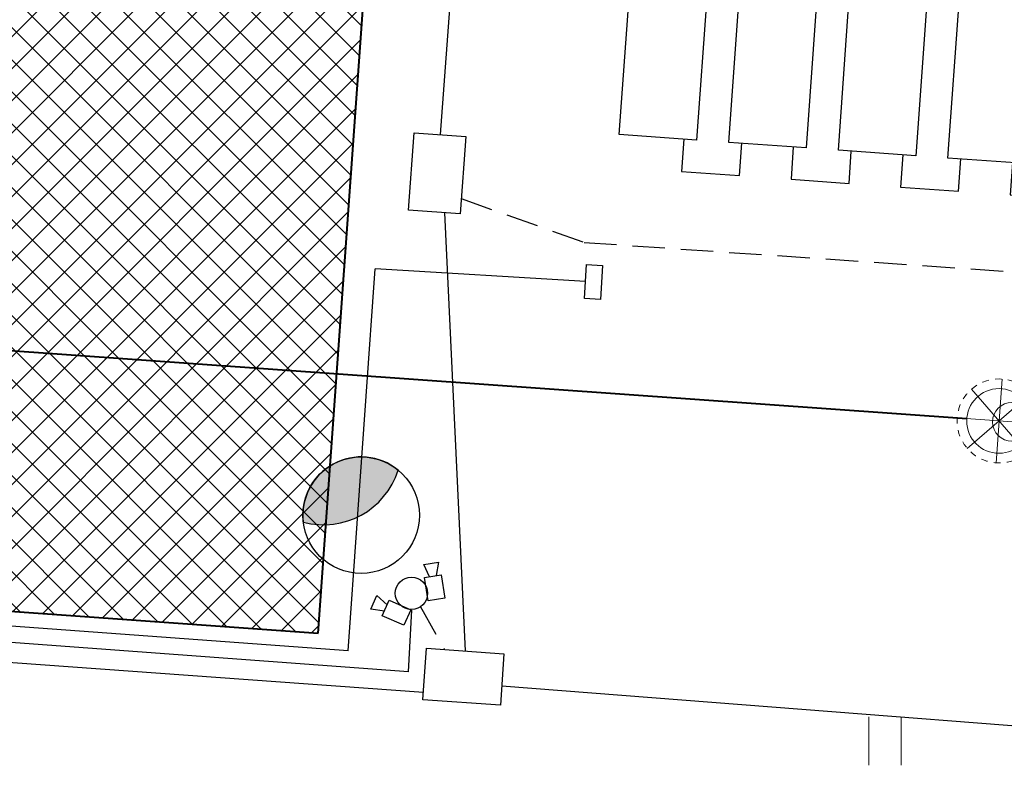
# Model space of a CAD drawing. Header units: metres. Extents: x 3 to 207, y 3 to 145.
# Tile 12 of 19: x 107 to 122, y 73 to 84. Entities that reach past the tile are written whole.
import ezdxf

# ---------------------------------------------------------------- set-up
doc = ezdxf.new("R2010")
doc.units = ezdxf.units.M
doc.header["$MEASUREMENT"] = 0
doc.linetypes.add('( Dashed )', pattern=[0.75, 0.5, -0.25])
doc.linetypes.add('DASHEDX2', pattern=[1.5, 1, -0.5])
for name, color, linetype, lineweight in [('D_kraweznik_12cm', 7, 'Continuous', 40), ('D_obrzeze_5cm', 200, 'Continuous', 13), ('GUPIKP', 9, 'Continuous', 0), ('lampy', 30, 'Continuous', 30), ('PRIMETECH - kan_deszcz_graw', 74, 'EST---KD---', 30), ('PRIMETECH - kan_san_graw_instalacje_zewn', 19, 'EST---KS---', 40), ('PROJ. OŚWIETLENIE', 30, 'Continuous', 30), ('PROJ. SIEĆ KABLOWA NN', 10, 'Continuous', 30), ('Teletechnika monitoring', 30, 'Continuous', 0), ('Teletechnika wewnętrzna', 30, 'Continuous', 0)]:
    doc.layers.add(name, color=color, linetype=linetype, lineweight=lineweight)
doc.layers.add('D_szraf_nawierzchnia_jezdnia_kostka', color=7, linetype='Continuous', lineweight=0, true_color=0xc0c0c0)
doc.styles.add('EST_SWK_1_500__', font='arial.ttf', dxfattribs={"height": 1})
doc.styles.get("Standard").update_dxf_attribs({"font": 'txt.shx'})
doc.linetypes.add('COMM_LINE', pattern='A,0.5,-0.15,["COMM  ",Standard,S=0.09,R=0,X=-0.1,Y=-0.05],-0.36', length=1.01)
doc.linetypes.add('EST---KD---', pattern='A,2.5,-0.22,["kd",EST_SWK_1_500__,S=1,R=0,X=0,Y=-0.36],-1.6', length=4.32)
doc.linetypes.add('EST---KS---', pattern='A,2.5,-0.22,["ks",EST_SWK_1_500__,S=1,R=0,X=0,Y=-0.36],-1.6', length=4.32)
doc.linetypes.add('EST-_-KSI-_-', pattern='A,1,-0.5,1,-0.22,["ksi",EST_SWK_1_500__,S=1,R=0,X=0,Y=-0.36],-1.85', length=4.57)

# ---------------------------------------------------------------- blocks, each defined once
blk = doc.blocks.new('PROJ. LAMPA OSW (1 500)')
at = {"layer": 'lampy'}
blk.add_hatch(color=256, dxfattribs=at).paths.add_polyline_path([(-1.635, -0.76, 0.675973), (1.706, -0.583, 0.401688), (-1.635, -0.76)])
at = {"layer": 'lampy', "flags": 128}
blk.add_lwpolyline([(-1.635, -0.76, 0.675973), (1.706, -0.583, 0.401688), (-1.635, -0.76)], format="xyb", close=True, dxfattribs=at)
at = {"layer": 'lampy'}
blk.add_circle((0, 0), 1.803, dxfattribs=at)
blk = doc.blocks.new('A$C698B4942')
at = {"layer": 'PRIMETECH - kan_san_graw_instalacje_zewn', "color": 7, "linetype": 'Continuous', "lineweight": 13}
for p, q in [((0.604, 0.002), (0.696, 1.298)), ((0.159, 0.224), (1.141, 1.076)), ((1.076, 0.159), (0.224, 1.141)), ((0.002, 0.696), (1.298, 0.604))]:
    blk.add_line(p, q, dxfattribs=at)
at = {"layer": 'PRIMETECH - kan_san_graw_instalacje_zewn', "color": 7, "linetype": 'DASHEDX2', "lineweight": 13, "ltscale": 0.1}
blk.add_circle((0.65, 0.65), 0.65, dxfattribs=at)
at = {"layer": 'PRIMETECH - kan_san_graw_instalacje_zewn', "color": 7, "linetype": 'Continuous', "lineweight": 13}
for centre, radius in [((0.65, 0.65), 0.5), ((0.849, 0.636), 0.3)]:
    blk.add_circle(centre, radius, dxfattribs=at)
blk = doc.blocks.new('A$C699C70D6')
at = {"layer": 'PRIMETECH - kan_deszcz_graw', "color": 7, "linetype": 'Continuous', "lineweight": 30}
for p, q in [((-5.222, 7.19), (-5.137, 8.387)), ((-5.137, 8.387), (6.833, 7.533)), ((6.833, 7.533), (6.747, 6.336)), ((6.747, 6.336), (-5.222, 7.19)), ((-5.343, 5.494), (-5.258, 6.691)), ((-5.258, 6.691), (6.712, 5.837)), ((6.712, 5.837), (6.626, 4.64)), ((6.626, 4.64), (-5.343, 5.494)), ((-5.464, 3.798), (-5.379, 4.995)), ((-5.379, 4.995), (6.591, 4.142)), ((6.591, 4.142), (6.505, 2.945)), ((6.505, 2.945), (-5.464, 3.798)), ((-5.585, 2.103), (-5.5, 3.3)), ((-5.5, 3.3), (6.47, 2.446)), ((6.47, 2.446), (6.385, 1.249)), ((6.385, 1.249), (-5.585, 2.103)), ((-5.706, 0.407), (-5.621, 1.604)), ((-5.621, 1.604), (6.349, 0.75)), ((6.349, 0.75), (6.264, -0.447)), ((6.264, -0.447), (-5.706, 0.407)), ((-5.827, -1.289), (-5.742, -0.092)), ((-5.742, -0.092), (6.228, -0.945)), ((6.228, -0.945), (6.143, -2.142)), ((6.143, -2.142), (-5.827, -1.289))]:
    blk.add_line(p, q, dxfattribs=at)
at = {"layer": 'PRIMETECH - kan_deszcz_graw', "color": 7, "linetype": 'Continuous', "lineweight": 30, "flags": 128}
for points in [[(-5.208, 7.389), (-5.707, 7.425), (-5.771, 6.527), (-5.272, 6.491)], [(-5.329, 5.693), (-5.828, 5.729), (-5.892, 4.831), (-5.393, 4.796)], [(-5.45, 3.998), (-5.949, 4.033), (-6.013, 3.136), (-5.514, 3.1)], [(-5.571, 2.302), (-6.07, 2.338), (-6.134, 1.44), (-5.635, 1.404)], [(-5.692, 0.606), (-6.19, 0.642), (-6.254, -0.256), (-5.756, -0.291)]]:
    blk.add_lwpolyline(points, dxfattribs=at)
blk = doc.blocks.new('D_GSSU')
at = {"color": 0, "linetype": 'ByBlock', "lineweight": -2, "flags": 128}
for points in [[(-0.2567, 0.3617), (-0.2567, -0.3883)], [(0.2433, -0.3883), (0.2433, 0.3617)]]:
    blk.add_lwpolyline(points, dxfattribs=at)

msp = doc.modelspace()

# ---------------------------------------------------------------- hatches: boundary and pattern name
at = {"layer": 'D_szraf_nawierzchnia_jezdnia_kostka'}
h = msp.add_hatch(dxfattribs=at)
h.set_pattern_fill('CROSSHATCH', color=256, style=0, pattern_type=2)
h.set_pattern_definition([(45, (73.8006, 100.28703), (-0.2474874, 0.2474874), []), (315, (73.8006, 100.28703), (0.2474874, 0.2474874), [])])
h.paths.add_polyline_path([(49.239, 85.431, -0.414214), (52.445, 88.21), (55.437, 87.997), (57.931, 87.819), (60.424, 87.641), (62.918, 87.463), (69.402, 87.001), (85.094, 85.882), (90.502, 85.497), (94.344, 85.223, -0.414214), (96.196, 83.085), (95.677, 75.795), (111.639, 74.656), (114.705, 117.664), (98.746, 118.802), (97.75, 104.838, -0.414214), (96.681, 103.911), (95.684, 103.982, -0.414214), (94.758, 105.051), (90.768, 105.336), (86.778, 105.62), (82.788, 105.904), (78.798, 106.189), (74.808, 106.473), (70.818, 106.758), (66.828, 107.042), (62.838, 107.327), (58.848, 107.611), (54.859, 107.896), (54.815, 107.279, -0.414214), (53.212, 105.889), (47.767, 106.277), (40.736, 106.779), (38.907, 81.139), (48.859, 80.435), (49.087, 83.437)])

# ---------------------------------------------------------------- linework, layer by layer
at = {"layer": 'D_kraweznik_12cm'}
msp.add_line((111.639, 74.656), (114.705, 117.664), dxfattribs=at)
at = {"layer": 'D_kraweznik_12cm', "flags": 128}
msp.add_lwpolyline([(95.677, 75.795), (111.639, 74.656)], dxfattribs=at)
at = {"layer": 'D_obrzeze_5cm'}
msp.add_line((111.639, 74.656), (114.705, 117.664), dxfattribs=at)
at = {"layer": 'D_obrzeze_5cm', "flags": 128}
msp.add_lwpolyline([(95.677, 75.795), (111.639, 74.656)], dxfattribs=at)
at = {"layer": 'D_szraf_nawierzchnia_jezdnia_kostka', "flags": 128}
msp.add_lwpolyline([(90.502, 85.497), (94.344, 85.223, -0.414214), (96.196, 83.085), (95.677, 75.795), (111.639, 74.656), (114.705, 117.664), (98.746, 118.802), (97.75, 104.838, -0.414214), (96.681, 103.911), (95.684, 103.982, -0.414214), (94.758, 105.051), (90.768, 105.336)], format="xyb", dxfattribs=at)
at = {"layer": 'PRIMETECH - kan_san_graw_instalacje_zewn', "linetype": 'EST-_-KSI-_-', "ltscale": 0.6}
msp.add_line((80.607, 80.904), (121.675, 77.976), dxfattribs=at)
at = {"layer": 'PROJ. OŚWIETLENIE'}
for p, q in [((113.033, 74.057), (95.165, 75.376)), ((113.033, 74.059), (113.088, 75.014))]:
    msp.add_line(p, q, dxfattribs=at)
msp.add_circle((113.081, 75.273), 0.25, dxfattribs=at)
at = {"layer": 'PROJ. SIEĆ KABLOWA NN'}
for p, q in [((112.099, 74.382), (112.521, 80.295)), ((115.775, 80.098), (112.521, 80.295)), ((112.099, 74.382), (95.429, 75.607))]:
    msp.add_line(p, q, dxfattribs=at)
at = {"layer": 'PROJ. SIEĆ KABLOWA NN', "flags": 128}
msp.add_lwpolyline([(116.04, 80.347), (116.008, 79.818), (115.759, 79.833), (115.79, 80.362), (116.04, 80.347)], close=True, dxfattribs=at)
at = {"layer": 'Teletechnika monitoring', "color": 30, "linetype": 'Continuous', "lineweight": 30, "flags": 128}
for points in [[(113.359, 75.53), (113.271, 75.721), (113.498, 75.757), (113.463, 75.546)], [(112.661, 74.999), (112.453, 75.027), (112.545, 75.238), (112.703, 75.094)]]:
    msp.add_lwpolyline(points, dxfattribs=at)
for points in [[(113.338, 75.155), (113.28, 75.518), (113.539, 75.559), (113.597, 75.196), (113.338, 75.155)], [(112.965, 74.778), (112.629, 74.926), (112.734, 75.166), (113.07, 75.018), (112.965, 74.778)]]:
    msp.add_lwpolyline(points, close=True, dxfattribs=at)
at = {"layer": 'Teletechnika wewnętrzna', "linetype": 'COMM_LINE', "lineweight": 30, "ltscale": 4}
for points in [[(115.003, 102.213), (114.566, 101.622), (114.166, 96.106), (114.429, 94.521), (113.523, 82.37)], [(113.035, 81.203), (113.124, 82.4), (113.922, 82.34), (113.833, 81.144), (113.035, 81.203)], [(113.593, 81.161), (113.914, 74.381)], [(91.908, 75.286), (113.268, 73.745)], [(114.457, 73.541), (113.259, 73.624), (113.315, 74.423), (114.512, 74.339), (114.457, 73.541)], [(114.477, 73.841), (127.878, 72.802)]]:
    msp.add_lwpolyline(points, dxfattribs=at)
at = {"layer": 'Teletechnika wewnętrzna', "linetype": '( Dashed )', "lineweight": 30}
for points in [[(113.85, 81.381), (113.85, 81.381), (115.754, 80.703), (123.695, 80.157), (125.045, 80.988), (125.099, 81.744)], [(113.213, 75.075), (113.592, 74.403)]]:
    msp.add_lwpolyline(points, dxfattribs=at)

# ---------------------------------------------------------------- block references
at = {"layer": 'GUPIKP', "linetype": 'Continuous', "lineweight": 13}
msp.add_blockref('D_GSSU', (120.418, 73), dxfattribs=at)
at = {"layer": 'lampy', "xscale": 0.4999999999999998, "yscale": 0.4999999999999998, "zscale": 0.4999999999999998, "rotation": 205.6788365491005}
msp.add_blockref('PROJ. LAMPA OSW (1 500)', (112.302, 76.482), dxfattribs=at)
at = {"layer": 'PRIMETECH - kan_deszcz_graw', "linetype": 'Continuous', "lineweight": 0, "rotation": 90.00000003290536}
msp.add_blockref('A$C699C70D6', (124.684, 87.508), dxfattribs=at)
at = {"layer": 'PRIMETECH - kan_san_graw_instalacje_zewn', "linetype": 'Continuous', "lineweight": 0}
msp.add_blockref('A$C698B4942', (121.525, 77.29), dxfattribs=at)

doc.saveas('drawing.dxf')
